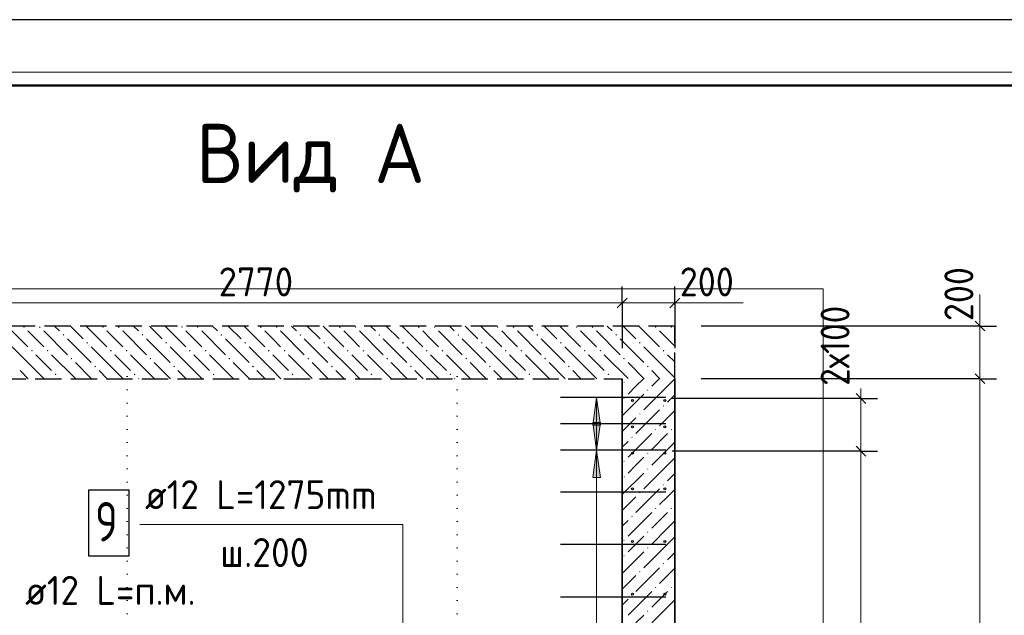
# Model space of a CAD drawing. Header units: millimetres. Extents: x 0 to 21000, y -5 to 14850.
# Tile 19 of 35: x 2951 to 6693, y 12585 to 14850. Entities that reach past the tile are written whole.
import ezdxf

# ---------------------------------------------------------------- set-up
doc = ezdxf.new("R2010")
doc.units = ezdxf.units.MM
doc.linetypes.add('______2', pattern=[135, 100, -35])
doc.linetypes.add('______9', pattern=[50, 0, -50])
for name, color, linetype, lineweight in [('Standard', 7, 'Continuous', 25), ('Заголовок чертежа', 7, 'Continuous', 25), ('Общий02', 7, 'Continuous', 18), ('Позиционная метка линия выноска', 7, 'Continuous', 13), ('Примечания', 7, 'Continuous', 13), ('Размерная линия_ общее', 7, 'Continuous', 13), ('Сечения символ', 7, 'Continuous', 25), ('Стена обрамление Г-обр.', 7, 'Continuous', 25), ('Стена обрамление П-обр.', 7, 'Continuous', 25), ('Стена Хомут', 7, 'Continuous', 25)]:
    doc.layers.add(name, color=color, linetype=linetype, lineweight=lineweight)
doc.layers.add('ЖБ Перекрытие верхний уровень', color=7, linetype='Continuous', lineweight=25, true_color=0xe0e0ff)
doc.layers.add('ЖБ Стена верхний уровень', color=7, linetype='Continuous', lineweight=25, true_color=0x006e00)
doc.styles.add('ISOCPEUR', font='txt')

msp = doc.modelspace()

# ---------------------------------------------------------------- hatches: boundary and pattern name
at = {"layer": 'ЖБ Перекрытие верхний уровень', "linetype": 'Continuous', "lineweight": 18, "transparency": 33554687}
for points in [[(2964.6, 13681.3), (2967.8, 13684.6), (2971.1, 13681.3), (2967.8, 13678.1)], [(3024.6, 13681.3), (3027.8, 13684.6), (3031.1, 13681.3), (3027.8, 13678.1)], [(3264.6, 13681.3), (3267.8, 13684.6), (3271.1, 13681.3), (3267.8, 13678.1)], [(3324.6, 13681.3), (3327.8, 13684.6), (3331.1, 13681.3), (3327.8, 13678.1)], [(3564.6, 13681.3), (3567.8, 13684.6), (3571.1, 13681.3), (3567.8, 13678.1)], [(3624.6, 13681.3), (3627.8, 13684.6), (3631.1, 13681.3), (3627.8, 13678.1)], [(3864.6, 13681.3), (3867.8, 13684.6), (3871.1, 13681.3), (3867.8, 13678.1)], [(3924.6, 13681.3), (3927.8, 13684.6), (3931.1, 13681.3), (3927.8, 13678.1)], [(4164.6, 13681.3), (4167.8, 13684.6), (4171.1, 13681.3), (4167.8, 13678.1)], [(4224.6, 13681.3), (4227.8, 13684.6), (4231.1, 13681.3), (4227.8, 13678.1)], [(4464.6, 13681.3), (4467.8, 13684.6), (4471.1, 13681.3), (4467.8, 13678.1)], [(4524.6, 13681.3), (4527.8, 13684.6), (4531.1, 13681.3), (4527.8, 13678.1)], [(4764.6, 13681.3), (4767.8, 13684.6), (4771.1, 13681.3), (4767.8, 13678.1)], [(4824.6, 13681.3), (4827.8, 13684.6), (4831.1, 13681.3), (4827.8, 13678.1)], [(5064.6, 13681.3), (5067.8, 13684.6), (5071.1, 13681.3), (5067.8, 13678.1)], [(5124.6, 13681.3), (5127.8, 13684.6), (5131.1, 13681.3), (5127.8, 13678.1)], [(5364.6, 13681.3), (5367.8, 13684.6), (5371.1, 13681.3), (5367.8, 13678.1)], [(5424.6, 13681.3), (5427.8, 13684.6), (5431.1, 13681.3), (5427.8, 13678.1)], [(3114.6, 13651.3), (3117.8, 13654.6), (3121.1, 13651.3), (3117.8, 13648.1)], [(3204.6, 13621.3), (3207.8, 13624.6), (3211.1, 13621.3), (3207.8, 13618.1)], [(3414.6, 13651.3), (3417.8, 13654.6), (3421.1, 13651.3), (3417.8, 13648.1)], [(3504.6, 13621.3), (3507.8, 13624.6), (3511.1, 13621.3), (3507.8, 13618.1)], [(3714.6, 13651.3), (3717.8, 13654.6), (3721.1, 13651.3), (3717.8, 13648.1)], [(3804.6, 13621.3), (3807.8, 13624.6), (3811.1, 13621.3), (3807.8, 13618.1)], [(4014.6, 13651.3), (4017.8, 13654.6), (4021.1, 13651.3), (4017.8, 13648.1)], [(4104.6, 13621.3), (4107.8, 13624.6), (4111.1, 13621.3), (4107.8, 13618.1)], [(4314.6, 13651.3), (4317.8, 13654.6), (4321.1, 13651.3), (4317.8, 13648.1)], [(4404.6, 13621.3), (4407.8, 13624.6), (4411.1, 13621.3), (4407.8, 13618.1)], [(4614.6, 13651.3), (4617.8, 13654.6), (4621.1, 13651.3), (4617.8, 13648.1)], [(4704.6, 13621.3), (4707.8, 13624.6), (4711.1, 13621.3), (4707.8, 13618.1)], [(4914.6, 13651.3), (4917.8, 13654.6), (4921.1, 13651.3), (4917.8, 13648.1)], [(5004.6, 13621.3), (5007.8, 13624.6), (5011.1, 13621.3), (5007.8, 13618.1)], [(5214.6, 13651.3), (5217.8, 13654.6), (5221.1, 13651.3), (5217.8, 13648.1)], [(5304.6, 13621.3), (5307.8, 13624.6), (5311.1, 13621.3), (5307.8, 13618.1)], [(2994.6, 13591.3), (2997.8, 13594.6), (3001.1, 13591.3), (2997.8, 13588.1)], [(3054.6, 13591.3), (3057.8, 13594.6), (3061.1, 13591.3), (3057.8, 13588.1)], [(3294.6, 13591.3), (3297.8, 13594.6), (3301.1, 13591.3), (3297.8, 13588.1)], [(3354.6, 13591.3), (3357.8, 13594.6), (3361.1, 13591.3), (3357.8, 13588.1)], [(3594.6, 13591.3), (3597.8, 13594.6), (3601.1, 13591.3), (3597.8, 13588.1)], [(3654.6, 13591.3), (3657.8, 13594.6), (3661.1, 13591.3), (3657.8, 13588.1)], [(3894.6, 13591.3), (3897.8, 13594.6), (3901.1, 13591.3), (3897.8, 13588.1)], [(3954.6, 13591.3), (3957.8, 13594.6), (3961.1, 13591.3), (3957.8, 13588.1)], [(4194.6, 13591.3), (4197.8, 13594.6), (4201.1, 13591.3), (4197.8, 13588.1)], [(4254.6, 13591.3), (4257.8, 13594.6), (4261.1, 13591.3), (4257.8, 13588.1)], [(4494.6, 13591.3), (4497.8, 13594.6), (4501.1, 13591.3), (4497.8, 13588.1)], [(4554.6, 13591.3), (4557.8, 13594.6), (4561.1, 13591.3), (4557.8, 13588.1)], [(4794.6, 13591.3), (4797.8, 13594.6), (4801.1, 13591.3), (4797.8, 13588.1)], [(4854.6, 13591.3), (4857.8, 13594.6), (4861.1, 13591.3), (4857.8, 13588.1)], [(5094.6, 13591.3), (5097.8, 13594.6), (5101.1, 13591.3), (5097.8, 13588.1)], [(5154.6, 13591.3), (5157.8, 13594.6), (5161.1, 13591.3), (5157.8, 13588.1)], [(5394.6, 13591.3), (5397.8, 13594.6), (5401.1, 13591.3), (5397.8, 13588.1)], [(3144.6, 13561.3), (3147.8, 13564.6), (3151.1, 13561.3), (3147.8, 13558.1)], [(3444.6, 13561.3), (3447.8, 13564.6), (3451.1, 13561.3), (3447.8, 13558.1)], [(3744.6, 13561.3), (3747.8, 13564.6), (3751.1, 13561.3), (3747.8, 13558.1)], [(4044.6, 13561.3), (4047.8, 13564.6), (4051.1, 13561.3), (4047.8, 13558.1)], [(4344.6, 13561.3), (4347.8, 13564.6), (4351.1, 13561.3), (4347.8, 13558.1)], [(4644.6, 13561.3), (4647.8, 13564.6), (4651.1, 13561.3), (4647.8, 13558.1)], [(4944.6, 13561.3), (4947.8, 13564.6), (4951.1, 13561.3), (4947.8, 13558.1)], [(5244.6, 13561.3), (5247.8, 13564.6), (5251.1, 13561.3), (5247.8, 13558.1)], [(3234.6, 13531.3), (3237.8, 13534.6), (3241.1, 13531.3), (3237.8, 13528.1)], [(3534.6, 13531.3), (3537.8, 13534.6), (3541.1, 13531.3), (3537.8, 13528.1)], [(3834.6, 13531.3), (3837.8, 13534.6), (3841.1, 13531.3), (3837.8, 13528.1)], [(4134.6, 13531.3), (4137.8, 13534.6), (4141.1, 13531.3), (4137.8, 13528.1)], [(4434.6, 13531.3), (4437.8, 13534.6), (4441.1, 13531.3), (4437.8, 13528.1)], [(4734.6, 13531.3), (4737.8, 13534.6), (4741.1, 13531.3), (4737.8, 13528.1)], [(5034.6, 13531.3), (5037.8, 13534.6), (5041.1, 13531.3), (5037.8, 13528.1)], [(5334.6, 13531.3), (5337.8, 13534.6), (5341.1, 13531.3), (5337.8, 13528.1)], [(3084.6, 13501.3), (3087.8, 13504.6), (3091.1, 13501.3), (3087.8, 13498.1)], [(3384.6, 13501.3), (3387.8, 13504.6), (3391.1, 13501.3), (3387.8, 13498.1)], [(3684.6, 13501.3), (3687.8, 13504.6), (3691.1, 13501.3), (3687.8, 13498.1)], [(3984.6, 13501.3), (3987.8, 13504.6), (3991.1, 13501.3), (3987.8, 13498.1)], [(4284.6, 13501.3), (4287.8, 13504.6), (4291.1, 13501.3), (4287.8, 13498.1)], [(4584.6, 13501.3), (4587.8, 13504.6), (4591.1, 13501.3), (4587.8, 13498.1)], [(4884.6, 13501.3), (4887.8, 13504.6), (4891.1, 13501.3), (4887.8, 13498.1)], [(5184.6, 13501.3), (5187.8, 13504.6), (5191.1, 13501.3), (5187.8, 13498.1)]]:
    msp.add_hatch(color=7, dxfattribs=at).paths.add_polyline_path(points, flags=16)
at = {"layer": 'ЖБ Стена верхний уровень', "linetype": 'Continuous', "lineweight": 18, "transparency": 33554687}
for points in [[(5245.3, 13471.3), (5247.8, 13473.8), (5250.3, 13471.3), (5247.8, 13468.8)], [(5335.3, 13441.3), (5337.8, 13443.8), (5340.3, 13441.3), (5337.8, 13438.8)], [(5245.3, 13411.3), (5247.8, 13413.8), (5250.3, 13411.3), (5247.8, 13408.8)], [(5395.3, 13381.3), (5397.8, 13383.8), (5400.3, 13381.3), (5397.8, 13378.8)], [(5305.3, 13351.3), (5307.8, 13353.8), (5310.3, 13351.3), (5307.8, 13348.8)], [(5365.3, 13291.3), (5367.8, 13293.8), (5370.3, 13291.3), (5367.8, 13288.8)], [(5425.3, 13291.3), (5427.8, 13293.8), (5430.3, 13291.3), (5427.8, 13288.8)], [(5275.3, 13261.3), (5277.8, 13263.8), (5280.3, 13261.3), (5277.8, 13258.8)], [(5245.3, 13171.3), (5247.8, 13173.8), (5250.3, 13171.3), (5247.8, 13168.8)], [(5335.3, 13201.3), (5337.8, 13203.8), (5340.3, 13201.3), (5337.8, 13198.8)], [(5335.3, 13141.3), (5337.8, 13143.8), (5340.3, 13141.3), (5337.8, 13138.8)], [(5245.3, 13111.3), (5247.8, 13113.8), (5250.3, 13111.3), (5247.8, 13108.8)], [(5395.3, 13081.3), (5397.8, 13083.8), (5400.3, 13081.3), (5397.8, 13078.8)], [(5305.3, 13051.3), (5307.8, 13053.8), (5310.3, 13051.3), (5307.8, 13048.8)], [(5365.3, 12991.3), (5367.8, 12993.8), (5370.3, 12991.3), (5367.8, 12988.8)], [(5425.3, 12991.3), (5427.8, 12993.8), (5430.3, 12991.3), (5427.8, 12988.8)], [(5275.3, 12961.3), (5277.8, 12963.8), (5280.3, 12961.3), (5277.8, 12958.8)], [(5245.3, 12871.3), (5247.8, 12873.8), (5250.3, 12871.3), (5247.8, 12868.8)], [(5335.3, 12901.3), (5337.8, 12903.8), (5340.3, 12901.3), (5337.8, 12898.8)], [(5335.3, 12841.3), (5337.8, 12843.8), (5340.3, 12841.3), (5337.8, 12838.8)], [(5245.3, 12811.3), (5247.8, 12813.8), (5250.3, 12811.3), (5247.8, 12808.8)], [(5395.3, 12781.3), (5397.8, 12783.8), (5400.3, 12781.3), (5397.8, 12778.8)], [(5305.3, 12751.3), (5307.8, 12753.8), (5310.3, 12751.3), (5307.8, 12748.8)], [(5365.3, 12691.3), (5367.8, 12693.8), (5370.3, 12691.3), (5367.8, 12688.8)], [(5425.3, 12691.3), (5427.8, 12693.8), (5430.3, 12691.3), (5427.8, 12688.8)], [(5275.3, 12661.3), (5277.8, 12663.8), (5280.3, 12661.3), (5277.8, 12658.8)], [(5335.3, 12601.3), (5337.8, 12603.8), (5340.3, 12601.3), (5337.8, 12598.8)]]:
    msp.add_hatch(color=7, dxfattribs=at).paths.add_polyline_path(points, flags=16)
at = {"layer": 'Общий02', "linetype": 'Continuous', "lineweight": 13, "transparency": 33554687}
for points in [[(5158.6, 13308.8), (5143.6, 13413.8), (5128.6, 13308.8)], [(5158.6, 13108.8), (5143.6, 13213.8), (5128.6, 13108.8)]]:
    msp.add_hatch(color=7, dxfattribs=at).paths.add_polyline_path(points)
msp.add_hatch(color=7, dxfattribs=at).paths.add_polyline_path([(5158.6, 13318.8), (5143.6, 13213.8), (5128.6, 13318.8)], flags=16)

# ---------------------------------------------------------------- linework, layer by layer
at = {"layer": 'Standard', "color": 251, "linetype": 'Continuous', "lineweight": 13, "true_color": 0x656565, "transparency": 33554687}
for p, q in [((6147.9, 13409.8), (6147.9, 13447.3)), ((6147.9, 13209.8), (6147.9, 13409.8))]:
    msp.add_line(p, q, dxfattribs=at)
at = {"layer": 'Standard', "color": 251, "linetype": 'Continuous', "lineweight": -3, "true_color": 0x656565, "transparency": 33554687}
for p, q in [((6147.9, 13409.8), (6085.4, 13409.8)), ((6147.9, 13409.8), (6210.4, 13409.8)), ((6147.9, 13209.8), (6085.4, 13209.8)), ((6147.9, 13209.8), (6210.4, 13209.8))]:
    msp.add_line(p, q, dxfattribs=at)
at = {"layer": 'Standard', "color": 251, "linetype": 'Continuous', "lineweight": 25, "true_color": 0x656565, "transparency": 33554687}
for p, q in [((6166.7, 13391), (6129.2, 13428.5)), ((6166.7, 13191), (6129.2, 13228.5))]:
    msp.add_line(p, q, dxfattribs=at)
at = {"layer": 'Standard', "color": 7, "linetype": 'Continuous', "lineweight": 25, "transparency": 33554687}
msp.add_lwpolyline([(0, 0), (21000, 0), (21000, 14850), (0, 14850), (0, 0)], close=True, dxfattribs=at)
at = {"layer": 'Standard', "color": 220, "linetype": 'Continuous', "lineweight": 13, "transparency": 33554687}
msp.add_lwpolyline([(21000, 14650), (0, 14650), (0, -5)], dxfattribs=at)
at = {"layer": 'Standard', "color": 7, "linetype": 'Continuous', "lineweight": 50, "transparency": 33554687}
msp.add_lwpolyline([(1000, 14600), (20750, 14600), (20750, 250), (1000, 250), (1000, 14600)], close=True, dxfattribs=at)
at = {"layer": 'Standard', "color": 254, "linetype": 'Continuous', "lineweight": 13, "true_color": 0xc4c4ff, "transparency": 33554687}
msp.add_lwpolyline([(1944.5, 947), (6003.9, 947), (6003.9, 13827), (1944.5, 13827), (1944.5, 947)], dxfattribs=at)
at = {"layer": 'Standard', "color": 251, "linetype": 'Continuous', "lineweight": -3, "true_color": 0x656565, "transparency": 33554687}
for points in [[(6147.9, 13409.8), (6123, 13409.8), (6123, 13409.8), (5430.6, 13409.8)], [(6147.9, 13209.8), (6134.9, 13209.8), (6134.9, 13209.8), (5430.6, 13209.8)]]:
    msp.add_lwpolyline(points, dxfattribs=at)
at = {"layer": 'Standard', "color": 251, "linetype": 'Continuous', "lineweight": 13, "true_color": 0x656565, "transparency": 33554687}
msp.add_lwpolyline([(6147.9, 9865), (6147.9, 10926.7), (6147.9, 10926.7), (6147.9, 12765.3), (6147.9, 12765.3), (6147.9, 13209.8)], dxfattribs=at)
at = {"layer": 'ЖБ Перекрытие верхний уровень', "color": 7, "linetype": '______2', "lineweight": 25, "transparency": 33554687}
for p, q in [((5440.6, 13685), (2044.5, 13685)), ((5440.6, 13485), (5440.6, 13685)), ((2470.6, 13485), (5240.6, 13485))]:
    msp.add_line(p, q, dxfattribs=at)
at = {"layer": 'ЖБ Перекрытие верхний уровень', "color": 9, "linetype": 'Continuous', "lineweight": 18, "true_color": 0xc7c7c7, "transparency": 33554687}
for p, q in [((2904.1, 13685), (2982.8, 13606.3)), ((3012.8, 13636.3), (2982.8, 13666.3)), ((3042.8, 13666.3), (3132.8, 13576.3)), ((3084.1, 13685), (3102.8, 13666.3)), ((3144.1, 13685), (3192.8, 13636.3)), ((3204.1, 13685), (3282.8, 13606.3)), ((3312.8, 13636.3), (3282.8, 13666.3)), ((3342.8, 13666.3), (3432.8, 13576.3)), ((3384.1, 13685), (3402.8, 13666.3)), ((3444.1, 13685), (3492.8, 13636.3)), ((3504.1, 13685), (3582.8, 13606.3)), ((3612.8, 13636.3), (3582.8, 13666.3)), ((3642.8, 13666.3), (3732.8, 13576.3)), ((3684.1, 13685), (3702.8, 13666.3)), ((3744.1, 13685), (3792.8, 13636.3)), ((3804.1, 13685), (3882.8, 13606.3)), ((3912.8, 13636.3), (3882.8, 13666.3)), ((3942.8, 13666.3), (4032.8, 13576.3)), ((3984.1, 13685), (4002.8, 13666.3)), ((4044.1, 13685), (4092.8, 13636.3)), ((4104.1, 13685), (4182.8, 13606.3)), ((4212.8, 13636.3), (4182.8, 13666.3)), ((4242.8, 13666.3), (4332.8, 13576.3)), ((4284.1, 13685), (4302.8, 13666.3)), ((4344.1, 13685), (4392.8, 13636.3)), ((4404.1, 13685), (4482.8, 13606.3)), ((4512.8, 13636.3), (4482.8, 13666.3)), ((4542.8, 13666.3), (4632.8, 13576.3)), ((4584.1, 13685), (4602.8, 13666.3)), ((4644.1, 13685), (4692.8, 13636.3)), ((4704.1, 13685), (4782.8, 13606.3)), ((4812.8, 13636.3), (4782.8, 13666.3)), ((4842.8, 13666.3), (4932.8, 13576.3)), ((4884.1, 13685), (4902.8, 13666.3)), ((4944.1, 13685), (4992.8, 13636.3)), ((5004.1, 13685), (5082.8, 13606.3)), ((5112.8, 13636.3), (5082.8, 13666.3)), ((5142.8, 13666.3), (5232.8, 13576.3)), ((5184.1, 13685), (5202.8, 13666.3)), ((5244.1, 13685), (5292.8, 13636.3)), ((5304.1, 13685), (5382.8, 13606.3)), ((5412.8, 13636.3), (5382.8, 13666.3)), ((3042.8, 13606.3), (3012.8, 13636.3)), ((3132.8, 13636.3), (3222.8, 13546.3)), ((3342.8, 13606.3), (3312.8, 13636.3)), ((3432.8, 13636.3), (3522.8, 13546.3)), ((3642.8, 13606.3), (3612.8, 13636.3)), ((3732.8, 13636.3), (3822.8, 13546.3)), ((3942.8, 13606.3), (3912.8, 13636.3)), ((4032.8, 13636.3), (4122.8, 13546.3)), ((4242.8, 13606.3), (4212.8, 13636.3)), ((4332.8, 13636.3), (4422.8, 13546.3)), ((4542.8, 13606.3), (4512.8, 13636.3)), ((4632.8, 13636.3), (4722.8, 13546.3)), ((4842.8, 13606.3), (4812.8, 13636.3)), ((4932.8, 13636.3), (5022.8, 13546.3)), ((5142.8, 13606.3), (5112.8, 13636.3)), ((5232.8, 13636.3), (5322.8, 13546.3)), ((5440.6, 13608.5), (5412.8, 13636.3)), ((3012.8, 13516.3), (2922.8, 13606.3)), ((3312.8, 13516.3), (3222.8, 13606.3)), ((3612.8, 13516.3), (3522.8, 13606.3)), ((3912.8, 13516.3), (3822.8, 13606.3)), ((4212.8, 13516.3), (4122.8, 13606.3)), ((4512.8, 13516.3), (4422.8, 13606.3)), ((4812.8, 13516.3), (4722.8, 13606.3)), ((5112.8, 13516.3), (5022.8, 13606.3)), ((5412.8, 13516.3), (5322.8, 13606.3)), ((3012.8, 13576.3), (3072.8, 13516.3)), ((3072.8, 13576.3), (3162.8, 13486.3)), ((3224.1, 13485), (3162.8, 13546.3)), ((3312.8, 13576.3), (3372.8, 13516.3)), ((3372.8, 13576.3), (3462.8, 13486.3)), ((3524.1, 13485), (3462.8, 13546.3)), ((3612.8, 13576.3), (3672.8, 13516.3)), ((3672.8, 13576.3), (3762.8, 13486.3)), ((3824.1, 13485), (3762.8, 13546.3)), ((3912.8, 13576.3), (3972.8, 13516.3)), ((3972.8, 13576.3), (4062.8, 13486.3)), ((4124.1, 13485), (4062.8, 13546.3)), ((4212.8, 13576.3), (4272.8, 13516.3)), ((4272.8, 13576.3), (4362.8, 13486.3)), ((4424.1, 13485), (4362.8, 13546.3)), ((4512.8, 13576.3), (4572.8, 13516.3)), ((4572.8, 13576.3), (4662.8, 13486.3)), ((4724.1, 13485), (4662.8, 13546.3)), ((4812.8, 13576.3), (4872.8, 13516.3)), ((4872.8, 13576.3), (4962.8, 13486.3)), ((5024.1, 13485), (4962.8, 13546.3)), ((5112.8, 13576.3), (5172.8, 13516.3)), ((5172.8, 13576.3), (5262.8, 13486.3)), ((5324.1, 13485), (5262.8, 13546.3)), ((5412.8, 13576.3), (5440.6, 13548.5)), ((2952.8, 13516.3), (2984.1, 13485)), ((3012.8, 13516.3), (3044.1, 13485)), ((3252.8, 13516.3), (3284.1, 13485)), ((3312.8, 13516.3), (3344.1, 13485)), ((3552.8, 13516.3), (3584.1, 13485)), ((3612.8, 13516.3), (3644.1, 13485)), ((3852.8, 13516.3), (3884.1, 13485)), ((3912.8, 13516.3), (3944.1, 13485)), ((4152.8, 13516.3), (4184.1, 13485)), ((4212.8, 13516.3), (4244.1, 13485)), ((4452.8, 13516.3), (4484.1, 13485)), ((4512.8, 13516.3), (4544.1, 13485)), ((4752.8, 13516.3), (4784.1, 13485)), ((4812.8, 13516.3), (4844.1, 13485)), ((5052.8, 13516.3), (5084.1, 13485)), ((5112.8, 13516.3), (5144.1, 13485)), ((5352.8, 13516.3), (5384.1, 13485)), ((5412.8, 13516.3), (5440.6, 13488.5)), ((3104.1, 13485), (3102.8, 13486.3)), ((3404.1, 13485), (3402.8, 13486.3)), ((3704.1, 13485), (3702.8, 13486.3)), ((4004.1, 13485), (4002.8, 13486.3)), ((4304.1, 13485), (4302.8, 13486.3)), ((4604.1, 13485), (4602.8, 13486.3)), ((4904.1, 13485), (4902.8, 13486.3)), ((5204.1, 13485), (5202.8, 13486.3))]:
    msp.add_line(p, q, dxfattribs=at)
at = {"layer": 'ЖБ Стена верхний уровень', "color": 7, "linetype": 'Continuous', "lineweight": 35, "transparency": 33554687}
for p, q in [((5240.6, 13485), (5240.6, 9005)), ((5440.6, 9005), (5440.6, 13485))]:
    msp.add_line(p, q, dxfattribs=at)
at = {"layer": 'ЖБ Стена верхний уровень', "color": 251, "linetype": 'Continuous', "lineweight": 18, "true_color": 0x494949, "transparency": 33554687}
for p, q in [((5292.8, 13456.3), (5321.5, 13485)), ((5381.5, 13485), (5352.8, 13456.3)), ((5440.6, 13484.2), (5412.8, 13456.3)), ((5262.8, 13426.3), (5292.8, 13456.3)), ((5412.8, 13456.3), (5322.8, 13366.3)), ((5322.8, 13426.3), (5240.6, 13344.1)), ((5440.6, 13424.2), (5412.8, 13396.3)), ((5382.8, 13366.3), (5292.8, 13276.3)), ((5412.8, 13336.3), (5440.6, 13364.2)), ((5292.8, 13336.3), (5240.6, 13284.2)), ((5382.8, 13306.3), (5412.8, 13336.3)), ((5240.6, 13224.2), (5262.8, 13246.3)), ((5352.8, 13276.3), (5262.8, 13186.3)), ((5412.8, 13276.3), (5352.8, 13216.3)), ((5412.8, 13216.3), (5352.8, 13156.3)), ((5412.8, 13216.3), (5440.6, 13244.2)), ((5292.8, 13156.3), (5322.8, 13186.3)), ((5440.6, 13184.2), (5412.8, 13156.3)), ((5262.8, 13126.3), (5292.8, 13156.3)), ((5412.8, 13156.3), (5322.8, 13066.3)), ((5322.8, 13126.3), (5240.6, 13044.1)), ((5440.6, 13124.2), (5412.8, 13096.3)), ((5382.8, 13066.3), (5292.8, 12976.3)), ((5412.8, 13036.3), (5440.6, 13064.2)), ((5292.8, 13036.3), (5240.6, 12984.2)), ((5382.8, 13006.3), (5412.8, 13036.3)), ((5240.6, 12924.2), (5262.8, 12946.3)), ((5352.8, 12976.3), (5262.8, 12886.3)), ((5412.8, 12976.3), (5352.8, 12916.3)), ((5412.8, 12916.3), (5352.8, 12856.3)), ((5412.8, 12916.3), (5440.6, 12944.2)), ((5292.8, 12856.3), (5322.8, 12886.3)), ((5440.6, 12884.2), (5412.8, 12856.3)), ((5262.8, 12826.3), (5292.8, 12856.3)), ((5412.8, 12856.3), (5322.8, 12766.3)), ((5322.8, 12826.3), (5240.6, 12744.1)), ((5440.6, 12824.2), (5412.8, 12796.3)), ((5382.8, 12766.3), (5292.8, 12676.3)), ((5412.8, 12736.3), (5440.6, 12764.2)), ((5292.8, 12736.3), (5240.6, 12684.2)), ((5382.8, 12706.3), (5412.8, 12736.3)), ((5240.6, 12624.2), (5262.8, 12646.3)), ((5352.8, 12676.3), (5262.8, 12586.3)), ((5412.8, 12676.3), (5352.8, 12616.3)), ((5412.8, 12616.3), (5352.8, 12556.3)), ((5412.8, 12616.3), (5440.6, 12644.2)), ((5292.8, 12556.3), (5322.8, 12586.3))]:
    msp.add_line(p, q, dxfattribs=at)
at = {"layer": 'Общий02', "color": 251, "linetype": 'Continuous', "lineweight": 13, "true_color": 0x494949, "transparency": 33554687}
for p, q in [((5218.6, 13413.8), (5068.6, 13413.8)), ((5143.6, 13413.8), (5128.6, 13308.8)), ((5143.6, 13213.8), (5143.6, 13413.8)), ((5143.6, 13413.8), (5143.6, 13413.8)), ((5143.6, 13413.8), (5143.6, 13413.8)), ((5143.6, 13413.8), (5143.6, 13413.8)), ((5158.6, 13308.8), (5143.6, 13413.8)), ((5143.6, 13318.8), (5143.6, 13326.3)), ((5143.6, 13213.8), (5128.6, 13318.8)), ((5128.6, 13318.8), (5158.6, 13318.8)), ((5128.6, 13308.8), (5158.6, 13308.8)), ((5158.6, 13318.8), (5143.6, 13213.8)), ((5143.6, 13308.8), (5143.6, 13301.3)), ((5218.6, 13213.8), (5068.6, 13213.8)), ((5143.6, 13213.8), (5128.6, 13108.8)), ((5143.6, 13213.8), (5143.6, 13213.8)), ((5143.6, 13213.8), (5143.6, 13213.8)), ((5143.6, 13213.8), (5143.6, 13213.8)), ((5143.6, 9855), (5143.6, 13213.8)), ((5143.6, 13213.8), (5143.6, 13213.8)), ((5143.6, 13213.8), (5143.6, 13213.8)), ((5143.6, 13213.8), (5143.6, 13213.8)), ((5158.6, 13108.8), (5143.6, 13213.8)), ((5128.6, 13108.8), (5158.6, 13108.8)), ((5143.6, 13108.8), (5143.6, 13101.3))]:
    msp.add_line(p, q, dxfattribs=at)
at = {"layer": 'Позиционная метка линия выноска', "color": 7, "linetype": 'Continuous', "lineweight": 13, "transparency": 33554687}
msp.add_lwpolyline([(3407.4, 12930.3), (4407.4, 12930.3), (4407.4, 12310.3), (4177.1, 12130.5)], dxfattribs=at)
at = {"layer": 'Примечания', "color": 7, "linetype": 'Continuous', "lineweight": 13, "transparency": 33554687}
for p, q in [((5440.6, 13773), (5700.6, 13773)), ((6600.1, 13555), (6600.1, 13805))]:
    msp.add_line(p, q, dxfattribs=at)
at = {"layer": 'Размерная линия_ общее', "color": 253, "linetype": 'Continuous', "lineweight": -3, "true_color": 0xa0a0a0, "transparency": 33554687}
for p, q in [((5240.6, 13773), (5240.6, 13835.5)), ((5440.6, 13773), (5440.6, 13835.5)), ((5240.6, 13773), (5240.6, 13710.5)), ((5240.6, 13773), (5240.6, 13600.9)), ((5440.6, 13773), (5440.6, 13710.5)), ((5440.6, 13773), (5440.6, 13600.9)), ((6600.1, 13685), (6537.6, 13685)), ((6600.1, 13685), (6662.6, 13685)), ((6600.1, 13485), (6537.6, 13485)), ((6600.1, 13485), (6662.6, 13485))]:
    msp.add_line(p, q, dxfattribs=at)
at = {"layer": 'Размерная линия_ общее', "color": 7, "linetype": 'Continuous', "lineweight": 13, "transparency": 33554687}
for p, q in [((2470.6, 13773), (5240.6, 13773)), ((5240.6, 13773), (5440.6, 13773)), ((5440.6, 13773), (5478.1, 13773)), ((6600.1, 13685), (6600.1, 13722.5)), ((6600.1, 13485), (6600.1, 13685)), ((6600.1, 9485), (6600.1, 13485))]:
    msp.add_line(p, q, dxfattribs=at)
at = {"layer": 'Размерная линия_ общее', "color": 7, "linetype": 'Continuous', "lineweight": 25, "transparency": 33554687}
for p, q in [((5221.9, 13754.2), (5259.4, 13791.7)), ((5421.9, 13754.2), (5459.4, 13791.7)), ((6618.9, 13666.3), (6581.4, 13703.8)), ((6618.9, 13466.3), (6581.4, 13503.8))]:
    msp.add_line(p, q, dxfattribs=at)
at = {"layer": 'Размерная линия_ общее', "color": 253, "linetype": 'Continuous', "lineweight": -3, "true_color": 0xa0a0a0, "transparency": 33554687}
for points in [[(6600.1, 13685), (6591.6, 13685), (6591.6, 13685), (5540.6, 13685)], [(6600.1, 13485), (6591.6, 13485), (6591.6, 13485), (5540.6, 13485)]]:
    msp.add_lwpolyline(points, dxfattribs=at)
at = {"layer": 'Сечения символ', "color": 7, "linetype": '______9', "lineweight": 13, "transparency": 33554687}
for p, q in [((3359.9, 13492.7), (3359.9, 11850.8)), ((4614, 13492.7), (4614, 9393.1))]:
    msp.add_line(p, q, dxfattribs=at)
at = {"layer": 'Стена обрамление П-обр.', "color": 7, "linetype": 'Continuous', "lineweight": 25, "transparency": 33554687}
msp.add_lwpolyline([(3212.9, 12811.1), (3367.9, 12811.1), (3367.9, 13061.1), (3212.9, 13061.1), (3212.9, 12811.1)], dxfattribs=at)
at = {"layer": 'Стена Хомут', "color": 36, "linetype": 'Continuous', "lineweight": 25, "true_color": 0x6e3c1e, "transparency": 33554687}
for p, q in [((5406.6, 13413.8), (5005.9, 13413.8)), ((5406.6, 13313.8), (5005.9, 13313.8)), ((5406.6, 13213.8), (5005.9, 13213.8)), ((5406.5, 13054), (5005.7, 13054)), ((5406.5, 12854), (5005.7, 12854)), ((5406.5, 12654), (5005.7, 12654))]:
    msp.add_line(p, q, dxfattribs=at)
for centre in [(5279.6, 13402), (5402.6, 13402), (5279.6, 13302), (5402.6, 13302), (5279.6, 13202), (5402.6, 13202), (5279.6, 13066), (5402.6, 13066), (5279.6, 12866), (5402.6, 12866), (5279.6, 12666), (5402.6, 12666)]:
    msp.add_circle(centre, 4, dxfattribs=at)

# ---------------------------------------------------------------- texts
at = {"layer": 'Standard', "color": 251, "linetype": 'Continuous', "lineweight": 25, "true_color": 0x656565, "transparency": 33554687, "insert": (6104.7, 13457.8), "char_height": 110, "width": 411.774, "attachment_point": 7, "rotation": 90, "style": 'ISOCPEUR'}
msp.add_mtext('\\W0.89;2х100', dxfattribs=at)
at = {"layer": 'Заголовок чертежа', "color": 7, "linetype": 'Continuous', "lineweight": 50, "transparency": 33554687, "insert": (3621.7, 14193.4), "char_height": 225, "width": 938.853, "attachment_point": 7, "style": 'ISOCPEUR'}
msp.add_mtext('\\W0.95;Вид А', dxfattribs=at)
at = {"layer": 'Размерная линия_ общее', "color": 7, "linetype": 'Continuous', "lineweight": 25, "transparency": 33554687, "insert": (6575.1, 13703.8), "char_height": 110, "width": 280.998, "attachment_point": 7, "rotation": 90, "style": 'ISOCPEUR'}
msp.add_mtext('\\W0.91;200', dxfattribs=at)
at = {"layer": 'Размерная линия_ общее', "color": 7, "linetype": 'Continuous', "lineweight": 25, "transparency": 33554687, "char_height": 110, "attachment_point": 7, "style": 'ISOCPEUR'}
for s, insert, width in [('\\W0.93;2770', (3707.1, 13798), 359.05), ('\\W0.91;200', (5459.4, 13798), 280.994)]:
    msp.add_mtext(s, dxfattribs=dict(at, insert=insert, width=width))
at = {"layer": 'Стена обрамление Г-обр.', "color": 7, "linetype": 'Continuous', "lineweight": 13, "transparency": 33554687, "insert": (2971.8, 12625), "char_height": 110, "width": 799.577, "attachment_point": 7, "style": 'ISOCPEUR'}
msp.add_mtext('\\W0.94;ø12 L=п.м. ', dxfattribs=at)
at = {"layer": 'Стена обрамление П-обр.', "color": 7, "linetype": 'Continuous', "lineweight": 13, "transparency": 33554687, "attachment_point": 7, "style": 'ISOCPEUR'}
for s, insert, char_height, width in [('\\W0.94;ø12 L=1275mm ', (3427.4, 12989), 110, 1052.188), ('\\W0.78;9', (3237.9, 12866.1), 150, 163.213), ('\\W0.95;ш.200 ', (3713.4, 12769), 110, 481.068)]:
    msp.add_mtext(s, dxfattribs=dict(at, insert=insert, char_height=char_height, width=width))

doc.saveas('drawing.dxf')
